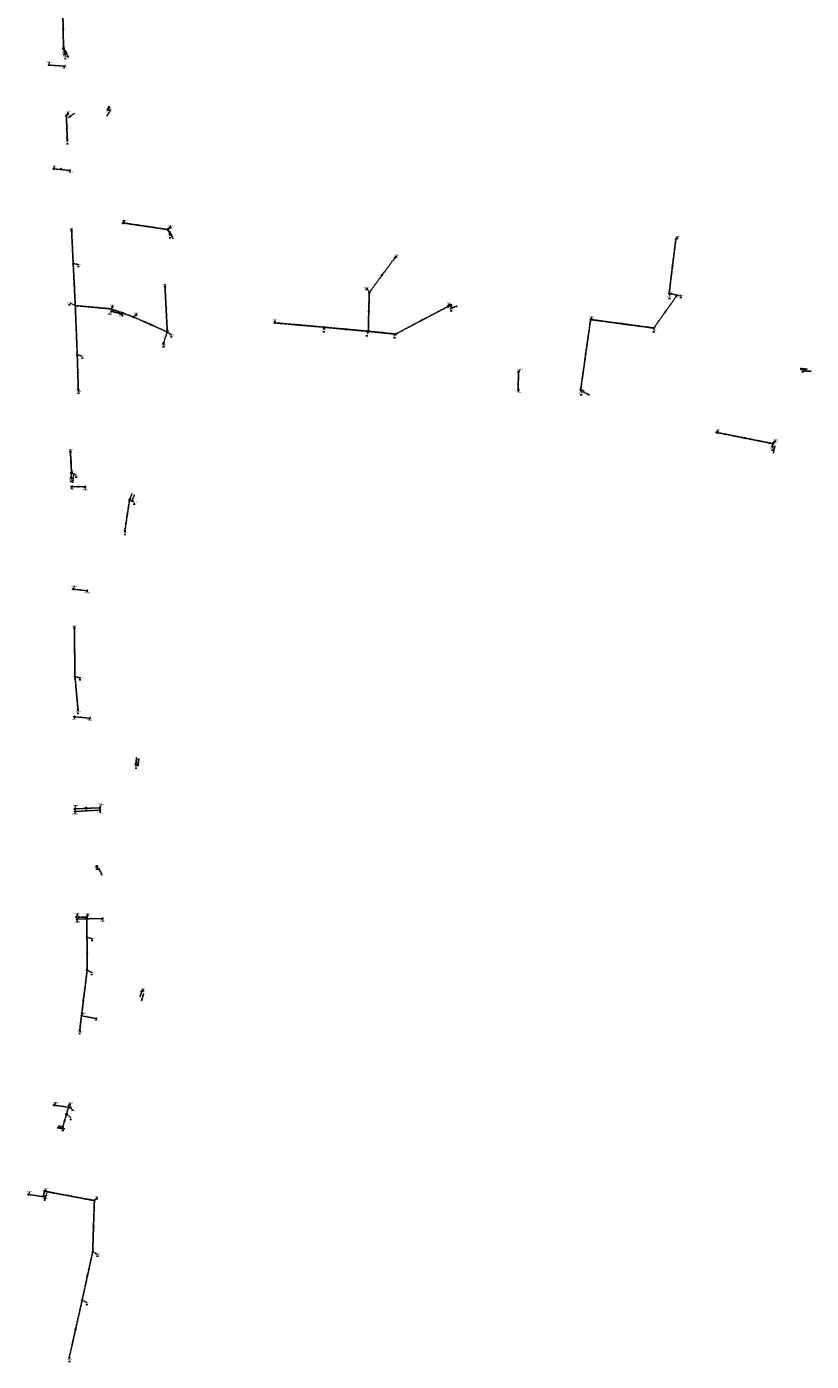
# Model space of a CAD drawing. Extents: x 188323 to 208361, y 565368 to 574910.
# Tile 42 of 256: x 202680 to 203645, y 565807 to 567449. Entities that reach past the tile are written whole.
import ezdxf

# ---------------------------------------------------------------- set-up
doc = ezdxf.new("R2010")
doc.units = 0
for name, pattern in [('BORDER', [1.75, 0.5, -0.25, 0.5, -0.25, 0, -0.25]), ('DASHDOT', [1, 0.5, -0.25, 0, -0.25]), ('DASHED', [0.75, 0.5, -0.25])]:
    doc.linetypes.add(name, pattern=pattern)
doc.layers.get('0').update_dxf_attribs({"linetype": 'CONTINUOUS'})
for name, color, linetype in [('RIO-AFM', 7, 'CONTINUOUS'), ('RIO-BOK', 7, 'CONTINUOUS'), ('RIO-DET', 7, 'CONTINUOUS'), ('RIO-KNP', 7, 'CONTINUOUS'), ('RIO-KNR', 7, 'CONTINUOUS'), ('RIO-LAG', 7, 'CONTINUOUS'), ('RIO-LAG_2B', 7, 'DASHED'), ('RIO-LAG_4', 7, 'BORDER'), ('RIO-LEN', 7, 'CONTINUOUS'), ('RIO-MVD', 1, 'CONTINUOUS'), ('RIO-VRB', 6, 'DASHDOT'), ('RIO-VRH', 7, 'CONTINUOUS')]:
    doc.layers.add(name, color=color, linetype=linetype)
doc.styles.add('RIO-TXT', font='isocp.shx')

# ---------------------------------------------------------------- blocks, each defined once
blk = doc.blocks.new('L_VHR')
blk.add_lwpolyline([(-0.5, 0), (0.5, 0), (-0.5, 0.15), (-0.5, -0.15), (0.5, 0)])
blk = doc.blocks.new('L_VKT')
blk.add_line((0.3, 0.95), (-0.3, -0.05))
blk.add_lwpolyline([(0.3, 0.15), (0.3, 0.75), (-0.3, 0.75), (-0.3, 0.15)], close=True)
blk = doc.blocks.new('K_PUN')
blk.add_lwpolyline([(0.5, 0.5), (-0.5, 0.5), (-0.5, -0.5), (0.5, -0.5)], close=True)
blk.add_solid([(-0.5, -0.5), (0.5, 0.5), (0.5, -0.5)])
at = {"style": 'RIO-TXT', "flags": 1}
blk.add_attdef('KNOOPNAAM', (2, 2), '', height=1, dxfattribs=at)
blk = doc.blocks.new('K_OVL')
for points in [[(0.6, 0.6), (-0.6, 0.6), (-0.6, -0.6), (0.6, -0.6)], [(1, 1.25), (0.474823, 0.983111), (0.413034, 1.369554)]]:
    blk.add_lwpolyline(points, close=True)
blk.add_arc((0.81571, 0.439293), 0.83139, 77.193131, 168.854604)
blk.add_solid([(-0.6, 0.6), (0.6, 0.6), (-0.6, -0.6), (0.6, -0.6)])
at = {"style": 'RIO-TXT', "flags": 1}
blk.add_attdef('KNOOPNAAM', (2, 2), '', height=1, dxfattribs=at)
blk = doc.blocks.new('K_UTB')
blk.add_lwpolyline([(0.5, 0.15), (0.5, -0.3), (-0.5, -0.3), (-0.5, 0.15), (-0.45, 0.15), (-0.45, -0.25), (0, -0.25), (0.45, -0.25), (0.45, 0.15)], close=True)
blk.add_lwpolyline([(0.85, 0.6), (0.55, 0.65), (0.614828, 0.459583), (0.850842, 0.598937)])
blk.add_arc((0.85, -0.25), 0.85, 90, 180)
at = {"style": 'RIO-TXT', "flags": 1}
blk.add_attdef('KNOOPNAAM', (2, 2), '', height=1, dxfattribs=at)
blk = doc.blocks.new('K_IPD')
blk.add_lwpolyline([(-0.496027, 0.307994), (0.503973, 0.307994), (0.003973, -0.558031)], close=True)
blk.add_solid([(-0.496027, 0.307994), (0.503973, 0.307994), (0.003973, -0.558031)])
at = {"style": 'RIO-TXT', "flags": 1}
blk.add_attdef('KNOOPNAAM', (2, 2), '', height=1, dxfattribs=at)
blk = doc.blocks.new('K_RGM')
blk.add_lwpolyline([(-0.6, 0.6), (-0.6, -0.6), (0.6, -0.6), (0.6, 0.6)], close=True)
blk.add_solid([(-0.6, 0.6), (0, 0.6), (-0.6, -0.6), (0, -0.6)])
at = {"style": 'RIO-TXT', "flags": 1}
blk.add_attdef('KNOOPNAAM', (2, 2), '', height=1, dxfattribs=at)
blk = doc.blocks.new('K_FIC')
blk.add_circle((0, 0), 0.0625)
at = {"style": 'RIO-TXT', "flags": 1}
blk.add_attdef('KNOOPNAAM', (2, 2), '', height=1, dxfattribs=at)
blk = doc.blocks.new('1247_06______83024___c283025_')
at = {"layer": 'RIO-LAG_4'}
blk.add_line((0, 0), (9.29, 3.185), dxfattribs=at)
at = {"layer": 'RIO-AFM', "style": 'RIO-TXT'}
blk.add_text('r 160', height=0.9, rotation=18.9227, dxfattribs=at).set_placement((3.4609, 1.7152))
at = {"layer": 'RIO-BOK', "style": 'RIO-TXT'}
blk.add_text('-0.90', height=0.9, rotation=18.9227, dxfattribs=at).set_placement((1.7782, -0.8703))
at = {"layer": 'RIO-LEN', "style": 'RIO-TXT'}
blk.add_text('4m', height=0.9, rotation=18.9227, dxfattribs=at).set_placement((1.9285, 1.1898))
blk = doc.blocks.new('1248_06______83026_____83027_')
at = {"layer": 'RIO-LAG_2B'}
blk.add_line((0, 0), (8.698, -4.56), dxfattribs=at)
at = {"layer": 'RIO-AFM', "style": 'RIO-TXT'}
blk.add_text('r 160', height=0.9, rotation=332.3033, dxfattribs=at).set_placement((3.6244, -1.3354))
at = {"layer": 'RIO-BOK', "style": 'RIO-TXT'}
for p in [(0.5898, -1.8898), (4.416, -3.8955)]:
    blk.add_text('-0.49', height=0.9, rotation=332.3033, dxfattribs=at).set_placement(p)
at = {"layer": 'RIO-LEN', "style": 'RIO-TXT'}
blk.add_text('5m', height=0.9, rotation=332.3033, dxfattribs=at).set_placement((2.1896, -0.5832))
blk = doc.blocks.new('1249_06______83032___c283033_')
at = {"layer": 'RIO-LAG_4'}
blk.add_line((0, 0), (-1.978, -9.62), dxfattribs=at)
at = {"layer": 'RIO-AFM', "style": 'RIO-TXT'}
blk.add_text('r 160', height=0.9, rotation=438.3585, dxfattribs=at).set_placement((-1.6977, -5.7671))
at = {"layer": 'RIO-BOK', "style": 'RIO-TXT'}
for p in [(-0.3252, -8.5302), (0.652, -3.7685)]:
    blk.add_text('0.31', height=0.9, rotation=438.3585, dxfattribs=at).set_placement(p)
at = {"layer": 'RIO-LEN', "style": 'RIO-TXT'}
blk.add_text('3m', height=0.9, rotation=438.3585, dxfattribs=at).set_placement((-2.0234, -7.354))
blk = doc.blocks.new('1250_06______83034_____83035_')
at = {"layer": 'RIO-LAG_2B'}
blk.add_line((0, 0), (9.817, -0.275), dxfattribs=at)
at = {"layer": 'RIO-AFM', "style": 'RIO-TXT'}
blk.add_text('r 160', height=0.9, rotation=358.3636, dxfattribs=at).set_placement((3.8425, 0.3928))
at = {"layer": 'RIO-BOK', "style": 'RIO-TXT'}
for p in [(1.3601, -1.4385), (6.2182, -1.5743)]:
    blk.add_text('0.30', height=0.9, rotation=358.3636, dxfattribs=at).set_placement(p)
at = {"layer": 'RIO-LEN', "style": 'RIO-TXT'}
blk.add_text('7m', height=0.9, rotation=358.3636, dxfattribs=at).set_placement((2.2232, 0.4381))
blk = doc.blocks.new('1252_06______83039___c283040_')
at = {"layer": 'RIO-LAG_4'}
blk.add_line((0, 0), (3.481, -9.184), dxfattribs=at)
at = {"layer": 'RIO-AFM', "style": 'RIO-TXT'}
blk.add_text('r 160', height=0.9, rotation=290.7325, dxfattribs=at).set_placement((1.8254, -3.4046))
at = {"layer": 'RIO-BOK', "style": 'RIO-TXT'}
for p in [(-0.8129, -1.8052), (0.7188, -5.8456)]:
    blk.add_text('-0.01', height=0.9, rotation=290.7325, dxfattribs=at).set_placement(p)
at = {"layer": 'RIO-LEN', "style": 'RIO-TXT'}
blk.add_text('4m', height=0.9, rotation=290.7325, dxfattribs=at).set_placement((1.2511, -1.8898))
blk = doc.blocks.new('1253_06______83043___c183044_')
at = {"layer": 'RIO-LAG_2B'}
blk.add_line((0, 0), (-5.051, -8.424), dxfattribs=at)
at = {"layer": 'RIO-AFM', "style": 'RIO-TXT'}
blk.add_text('r 160', height=0.9, rotation=419.0303, dxfattribs=at).set_placement((-3.5109, -4.8807))
at = {"layer": 'RIO-BOK', "style": 'RIO-TXT'}
for p in [(-3.1306, -7.9428), (-0.6318, -3.7721)]:
    blk.add_text('0.03', height=0.9, rotation=419.0303, dxfattribs=at).set_placement(p)
at = {"layer": 'RIO-LEN', "style": 'RIO-TXT'}
blk.add_text('5m', height=0.9, rotation=419.0303, dxfattribs=at).set_placement((-4.3435, -6.2703))
blk = doc.blocks.new('1254_06______83045_____83046_')
at = {"layer": 'RIO-LAG_2B'}
blk.add_line((0, 0), (8.092, 5.563), dxfattribs=at)
at = {"layer": 'RIO-AFM', "style": 'RIO-TXT'}
blk.add_text('r 160', height=0.9, rotation=34.505, dxfattribs=at).set_placement((2.8725, 2.5816))
at = {"layer": 'RIO-BOK', "style": 'RIO-TXT'}
for p in [(1.9466, -0.3606), (5.9506, 2.3921)]:
    blk.add_text('0.03', height=0.9, rotation=34.505, dxfattribs=at).set_placement(p)
at = {"layer": 'RIO-LEN', "style": 'RIO-TXT'}
blk.add_text('4m', height=0.9, rotation=34.505, dxfattribs=at).set_placement((1.5375, 1.6638))
blk = doc.blocks.new('1255_06______83049___c283050_')
at = {"layer": 'RIO-LAG_4'}
blk.add_line((0, 0), (3.77, -9.069), dxfattribs=at)
at = {"layer": 'RIO-AFM', "style": 'RIO-TXT'}
blk.add_text('r 160', height=0.9, rotation=292.5499, dxfattribs=at).set_placement((1.9325, -3.345))
at = {"layer": 'RIO-BOK', "style": 'RIO-TXT'}
for p in [(-0.7552, -1.83), (0.9039, -5.8198)]:
    blk.add_text('-0.67', height=0.9, rotation=292.5499, dxfattribs=at).set_placement(p)
at = {"layer": 'RIO-LEN', "style": 'RIO-TXT'}
blk.add_text('6m', height=0.9, rotation=292.5499, dxfattribs=at).set_placement((1.3105, -1.8492))
blk = doc.blocks.new('1256_06______83052___c283053_')
at = {"layer": 'RIO-LAG_4'}
blk.add_line((0, 0), (-1.135, -9.756), dxfattribs=at)
at = {"layer": 'RIO-AFM', "style": 'RIO-TXT'}
blk.add_text('r 160', height=0.9, rotation=443.3372, dxfattribs=at).set_placement((-1.1902, -5.8933))
at = {"layer": 'RIO-BOK', "style": 'RIO-TXT'}
blk.add_text('0.31', height=0.9, rotation=443.3372, dxfattribs=at).set_placement((0.417, -8.5269))
at = {"layer": 'RIO-LEN', "style": 'RIO-TXT'}
blk.add_text('6m', height=0.9, rotation=443.3372, dxfattribs=at).set_placement((-1.3769, -7.5025))
blk = doc.blocks.new('1257_06______83054_____83055_')
at = {"layer": 'RIO-LAG_2B'}
blk.add_line((0, 0), (3.625, 9.127), dxfattribs=at)
at = {"layer": 'RIO-AFM', "style": 'RIO-TXT'}
blk.add_text('r 160', height=0.9, rotation=68.3271, dxfattribs=at).set_placement((0.9494, 3.7441))
at = {"layer": 'RIO-BOK', "style": 'RIO-TXT'}
for p in [(1.8179, 0.784), (3.4128, 4.7988)]:
    blk.add_text('-0.56', height=0.9, rotation=68.3271, dxfattribs=at).set_placement(p)
at = {"layer": 'RIO-LEN', "style": 'RIO-TXT'}
blk.add_text('8m', height=0.9, rotation=68.3271, dxfattribs=at).set_placement((0.3513, 2.2385))
blk = doc.blocks.new('1258_06______83060_____83061_')
at = {"layer": 'RIO-LAG_2B'}
blk.add_line((0, 0), (1.084, 9.76), dxfattribs=at)
at = {"layer": 'RIO-AFM', "style": 'RIO-TXT'}
blk.add_text('r 160', height=0.9, rotation=83.6514, dxfattribs=at).set_placement((-0.074, 3.8619))
at = {"layer": 'RIO-BOK', "style": 'RIO-TXT'}
for p in [(1.546, 1.2366), (2.0231, 5.5302)]:
    blk.add_text('-0.61', height=0.9, rotation=83.6514, dxfattribs=at).set_placement(p)
at = {"layer": 'RIO-LEN', "style": 'RIO-TXT'}
blk.add_text('8m', height=0.9, rotation=83.6514, dxfattribs=at).set_placement((-0.2529, 2.2518))
blk = doc.blocks.new('1259_06______83067___c183068_')
at = {"layer": 'RIO-LAG_2B'}
blk.add_line((0, 0), (4.121, -8.915), dxfattribs=at)
at = {"layer": 'RIO-AFM', "style": 'RIO-TXT'}
blk.add_text('r 160', height=0.9, rotation=294.7817, dxfattribs=at).set_placement((2.0613, -3.2672))
at = {"layer": 'RIO-BOK', "style": 'RIO-TXT'}
for p in [(-0.6834, -1.8581), (1.1299, -5.7802)]:
    blk.add_text('-0.14', height=0.9, rotation=294.7817, dxfattribs=at).set_placement(p)
at = {"layer": 'RIO-LEN', "style": 'RIO-TXT'}
blk.add_text('4m', height=0.9, rotation=294.7817, dxfattribs=at).set_placement((1.3815, -1.7967))
blk = doc.blocks.new('1260_06______83069___c183070_')
at = {"layer": 'RIO-LAG_2B'}
blk.add_line((0, 0), (-2.833, -9.404), dxfattribs=at)
at = {"layer": 'RIO-AFM', "style": 'RIO-TXT'}
blk.add_text('r 160', height=0.9, rotation=433.21, dxfattribs=at).set_placement((-2.2081, -5.5918))
at = {"layer": 'RIO-BOK', "style": 'RIO-TXT'}
for p in [(-1.089, -8.467), (0.156, -4.3292)]:
    blk.add_text('-0.12', height=0.9, rotation=433.21, dxfattribs=at).set_placement(p)
at = {"layer": 'RIO-LEN', "style": 'RIO-TXT'}
blk.add_text('7m', height=0.9, rotation=433.21, dxfattribs=at).set_placement((-2.6748, -7.1431))
blk = doc.blocks.new('1261_06______83071_____83072_')
at = {"layer": 'RIO-LAG_2B'}
blk.add_line((0, 0), (-9.727, 1.358), dxfattribs=at)
at = {"layer": 'RIO-AFM', "style": 'RIO-TXT'}
blk.add_text('r 160', height=0.9, rotation=352.0312, dxfattribs=at).set_placement((-5.8641, 1.3245))
at = {"layer": 'RIO-BOK', "style": 'RIO-TXT'}
for p in [(-8.5338, -0.2218), (-4.2542, -0.8182)]:
    blk.add_text('-0.52', height=0.9, rotation=352.0312, dxfattribs=at).set_placement(p)
at = {"layer": 'RIO-LEN', "style": 'RIO-TXT'}
blk.add_text('5m', height=0.9, rotation=352.0312, dxfattribs=at).set_placement((-7.4686, 1.5481))
blk = doc.blocks.new('1262_06______83075_____83076_')
at = {"layer": 'RIO-LAG_2B'}
blk.add_line((0, 0), (-2.717, -9.438), dxfattribs=at)
at = {"layer": 'RIO-AFM', "style": 'RIO-TXT'}
blk.add_text('r 160', height=0.9, rotation=433.919, dxfattribs=at).set_placement((-2.1393, -5.6184))
at = {"layer": 'RIO-BOK', "style": 'RIO-TXT'}
for p in [(-0.9848, -8.4795), (0.209, -4.3266)]:
    blk.add_text('-1.31', height=0.9, rotation=433.919, dxfattribs=at).set_placement(p)
at = {"layer": 'RIO-LEN', "style": 'RIO-TXT'}
blk.add_text('6m', height=0.9, rotation=433.919, dxfattribs=at).set_placement((-2.5868, -7.1753))

msp = doc.modelspace()

# ---------------------------------------------------------------- linework, layer by layer
at = {"layer": 'RIO-LAG'}
for p, q in [((202706.912, 567402.176), (202726.048, 567400.64)), ((202732.368, 567272.512), (202712.88, 567274.496)), ((202784.096, 567099.264), (202796.816, 567095.616)), ((203284.416, 567002.368), (203284.624, 567024.576)), ((202734.736, 566883.584), (202751.232, 566883.072)), ((202753.824, 566755.392), (202736.768, 566757.44)), ((202738.096, 566600.192), (202757.2, 566598.72)), ((202769.456, 566488.32), (202738.72, 566486.848)), ((202738.864, 566483.84), (202769.584, 566485.312)), ((202772.656, 566351.936), (202741.408, 566351.104)), ((202746.976, 566232.32), (202764.992, 566228.864)), ((202733.216, 566119.36), (202713.408, 566122.432)), ((202681.792, 566012.544), (202701.6, 566009.664))]:
    msp.add_line(p, q, dxfattribs=at)
at = {"layer": 'RIO-LAG_2B'}
for p, q in [((202724, 567471.808), (202724.896, 567422.592)), ((202728.4, 567339.904), (202731.6, 567342.08)), ((202728.4, 567339.904), (202729.6, 567309.888)), ((202780.8, 567350.08), (202778.4, 567346.112)), ((202798.208, 567207.872), (202853.504, 567199.68)), ((202736.8, 567158.208), (202734.896, 567198.208)), ((203478.336, 567188.096), (203470.112, 567121.472)), ((202739.392, 567106.176), (202736.8, 567158.208)), ((203132.512, 567164.864), (203101.104, 567122.24)), ((202852.608, 567073.792), (202849.792, 567129.408)), ((203101.104, 567122.24), (203099.904, 567074.496)), ((203451.2, 567078.528), (203479.808, 567118.784)), ((203470.112, 567121.472), (203479.808, 567118.784)), ((202783.904, 567102.08), (202739.392, 567106.176)), ((202739.392, 567106.176), (202741.792, 567045.632)), ((202811.552, 567091.968), (202783.904, 567102.08)), ((202811.552, 567091.968), (202852.608, 567073.792)), ((203133.408, 567071.104), (203198, 567105.088)), ((203044.992, 567079.616), (202984.8, 567084.928)), ((203099.904, 567074.496), (203044.992, 567079.616)), ((203099.904, 567074.496), (203133.408, 567071.104)), ((203361.296, 567002.88), (203373.408, 567089.024)), ((203373.408, 567089.024), (203451.2, 567078.528)), ((202741.792, 567045.632), (202743.136, 567002.944)), ((203632.704, 567028.288), (203639.696, 567028.096)), ((203361.296, 567002.88), (203365.296, 567000.832)), ((203528.608, 566950.08), (203597.696, 566936.32)), ((202733.408, 566926.4), (202734.8, 566900.416)), ((202806.208, 566867.2), (202800.4, 566829.312)), ((202806.208, 566867.2), (202809.104, 566874.496)), ((202739.008, 566649.728), (202738.224, 566709.056)), ((202739.008, 566649.728), (202742.704, 566608.896)), ((202813.904, 566541.824), (202814.8, 566549.888)), ((202765.904, 566416.384), (202767.696, 566412.48)), ((202753.792, 566328.896), (202753.408, 566353.408)), ((202754, 566288.384), (202753.792, 566328.896)), ((202754, 566288.384), (202744.896, 566215.104)), ((202821.104, 566262.4), (202819.2, 566256.128)), ((202724, 566095.872), (202728.608, 566111.104)), ((202724, 566095.872), (202719.008, 566096.576)), ((202701.696, 566016.512), (202700, 566010.624)), ((202701.696, 566016.512), (202762.912, 566004.992)), ((202762.912, 566004.992), (202760.768, 565941.824)), ((202760.768, 565941.824), (202747.84, 565882.432)), ((202747.84, 565882.432), (202731.904, 565811.776))]:
    msp.add_line(p, q, dxfattribs=at)
at = {"layer": 'RIO-LAG_4'}
for p, q in [((202724.896, 567422.592), (202726.304, 567418.88)), ((202853.504, 567199.68), (202855.696, 567194.368)), ((203198, 567105.088), (203201.504, 567106.304)), ((202852.608, 567073.792), (202847.904, 567059.904)), ((203597.696, 566936.32), (203596.992, 566932.928)), ((202734.8, 566900.416), (202734.096, 566894.4)), ((202753.408, 566353.408), (202740.496, 566353.92)), ((202728.608, 566111.104), (202731.6, 566122.112))]:
    msp.add_line(p, q, dxfattribs=at)
at = {"layer": 'RIO-VRB'}
for p, q in [((202724.9, 567422.6), (202725.9541, 567417.3171)), ((202706.91, 567402.16), (202707.4435, 567405.8884)), ((202726.3, 567418.9), (202727.5276, 567412.6323)), ((202726.05, 567400.67), (202725.5174, 567398.3415)), ((202728.4, 567339.9), (202730.937, 567344.9953)), ((202780.8, 567350.1), (202781.16, 567348.7565)), ((202729.6, 567309.9), (202730.1335, 567307.5716)), ((202712.88, 567274.49), (202713.9314, 567278.0797)), ((202732.37, 567272.54), (202732.9035, 567270.2116)), ((202798.2, 567207.9), (202799.7372, 567211.2632)), ((202734.9, 567198.2), (202734.8997, 567200.975)), ((202853.5, 567199.7), (202856.7618, 567204.288)), ((202855.7, 567194.4), (202856.2335, 567192.0716)), ((203478.33, 567188.1), (203480.3064, 567191.1558)), ((202736.8, 567158.2), (202743.4482, 567156.48)), ((203132.51, 567164.89), (203134.4864, 567167.9458)), ((202849.8, 567129.4), (202849.7997, 567132.175)), ((203101.11, 567122.22), (203098.0714, 567128.1805)), ((202739.4, 567106.2), (202732.751, 567109.3179)), ((203198, 567105.1), (203200.0371, 567109.3293)), ((203470.11, 567121.48), (203470.9906, 567117.182)), ((203479.8, 567118.8), (203484.7979, 567118.6186)), ((202784.1, 567099.25), (202781.5644, 567095.5538)), ((202783.9, 567102.1), (202785.2933, 567106.6294)), ((202796.82, 567095.64), (202797.3535, 567093.3116)), ((202811.56, 567092), (202814.8218, 567096.588)), ((203201.5, 567106.3), (203202.3806, 567102.002)), ((203373.4, 567089), (203374.9372, 567092.3632)), ((202984.8, 567084.9), (202985.3335, 567088.6284)), ((203045, 567079.6), (203045.7071, 567076.2868)), ((203099.9, 567074.5), (203098.508, 567071.3701)), ((203451.2, 567078.5), (203451.7335, 567076.1716)), ((202847.9, 567059.9), (202848.4335, 567057.5716)), ((202852.6, 567073.8), (202858.0194, 567069.9519)), ((203133.4, 567071.1), (203132.3496, 567068.91)), ((202741.8, 567045.6), (202748.4482, 567043.88)), ((203284.63, 567024.59), (203286.6064, 567027.6458)), ((203632.7, 567028.3), (203635.0554, 567027.0233)), ((202743.13, 567002.94), (202743.6635, 567000.6116)), ((203284.41, 567002.37), (203284.9435, 567000.0416)), ((203361.3, 567002.9), (203362.1806, 566998.602)), ((203528.6, 566950.1), (203530.5764, 566953.1558)), ((202733.4, 566926.4), (202733.3997, 566929.175)), ((203597, 566932.9), (203597.5335, 566930.5716)), ((203597.7, 566936.3), (203600.9618, 566940.888)), ((202734.1, 566894.4), (202734.6335, 566892.0716)), ((202734.8, 566900.4), (202740.9269, 566897.5622)), ((202734.73, 566883.6), (202735.4371, 566880.2868)), ((202751.23, 566883.06), (202751.9371, 566879.7468)), ((202806.2, 566867.2), (202812.3269, 566864.3622)), ((202800.4, 566829.3), (202800.9335, 566826.9716)), ((202736.77, 566757.41), (202738.3072, 566760.7732)), ((202753.82, 566755.39), (202754.3535, 566753.0616)), ((202738.23, 566709.06), (202738.2297, 566711.835)), ((202739, 566649.7), (202745.6482, 566647.98)), ((202738.1, 566600.2), (202738.8071, 566596.8868)), ((202742.7, 566608.9), (202743.2335, 566606.5716)), ((202757.2, 566598.73), (202756.6674, 566596.4015)), ((202813.9, 566541.8), (202814.4335, 566539.4716)), ((202738.72, 566486.86), (202740.1133, 566491.3894)), ((202738.86, 566483.86), (202739.5671, 566480.5468)), ((202769.45, 566488.34), (202771.4871, 566492.5693)), ((202769.59, 566485.34), (202770.2971, 566482.0268)), ((202765.9, 566416.4), (202766.26, 566415.0565)), ((202740.5, 566353.9), (202742.5371, 566358.1293)), ((202753.4, 566353.4), (202754.7933, 566357.9294)), ((202772.66, 566351.95), (202773.3671, 566348.6368)), ((202741.41, 566351.08), (202742.1171, 566347.7668)), ((202753.8, 566328.9), (202760.4482, 566327.18)), ((202754, 566288.4), (202760.1269, 566285.5622)), ((202821.1, 566262.4), (202823.0764, 566265.4558)), ((202746.97, 566232.29), (202748.9464, 566235.3458)), ((202764.99, 566228.89), (202765.5235, 566226.5616)), ((202744.9, 566215.1), (202745.4335, 566212.7716)), ((202713.4, 566122.44), (202715.3764, 566125.4958)), ((202731.6, 566122.1), (202733.5764, 566125.1558)), ((202728.6, 566111.1), (202734.0194, 566107.2519)), ((202733.22, 566119.35), (202737.1245, 566115.3959)), ((202724, 566095.9), (202724.5335, 566093.5716)), ((202681.8, 566012.55), (202683.3372, 566015.9132)), ((202701.6, 566009.68), (202702.1335, 566007.3516)), ((202701.7, 566016.5), (202703.6764, 566019.5558)), ((202762.92, 566005), (202766.1818, 566009.588)), ((202760.77, 565941.81), (202766.8969, 565938.9722)), ((202747.84, 565882.44), (202753.9669, 565879.6022)), ((202731.91, 565811.75), (202732.4435, 565809.4216))]:
    msp.add_line(p, q, dxfattribs=at)

# ---------------------------------------------------------------- block references
at = {"layer": 'RIO-AFM', "xscale": 0.9, "yscale": 0.9, "zscale": 0.9}
for p, rotation in [((202721.869, 567274.0989), 354.2871), ((202752.7115, 566488.0433), 362.757), ((202752.8523, 566485.0345), 2.757)]:
    msp.add_blockref('L_VKT', p, dxfattribs=dict(at, rotation=rotation))
at = {"layer": 'RIO-DET'}
for name, p in [('1252_06______83039___c283040_', (202727.392, 567420.096)), ('1254_06______83045_____83046_', (202730.896, 567337.408)), ('1253_06______83043___c183044_', (202783.296, 567347.584)), ('1255_06______83049___c283050_', (202856, 567197.184)), ('1247_06______83024___c283025_', (203200.496, 567102.592)), ('1250_06______83034_____83035_', (203635.2, 567025.792)), ('1248_06______83026_____83027_', (203363.808, 567000.384)), ('1249_06______83032___c283033_', (203600.192, 566933.824)), ('1256_06______83052___c283053_', (202737.296, 566897.92)), ('1257_06______83054_____83055_', (202808.704, 566864.704)), ('1258_06______83060_____83061_', (202816.4, 566539.328)), ('1259_06______83067___c183068_', (202768.4, 566413.888)), ('1260_06______83069___c183070_', (202823.6, 566259.904)), ('1261_06______83071_____83072_', (202726.496, 566093.376)), ('1262_06______83075_____83076_', (202704.192, 566014.016))]:
    msp.add_blockref(name, p, dxfattribs=at)
at = {"layer": 'RIO-KNP', "xscale": 1.25, "yscale": 1.25, "zscale": 1.25}
for name, p in [('K_OVL', (202724.896, 567422.592)), ('K_UTB', (202726.304, 567418.88)), ('K_UTB', (202706.912, 567402.176)), ('K_UTB', (202726.048, 567400.64)), ('K_PUN', (202728.4, 567339.904)), ('K_FIC', (202731.6, 567342.08)), ('K_FIC', (202778.4, 567346.112)), ('K_PUN', (202780.8, 567350.08)), ('K_IPD', (202729.6, 567309.888)), ('K_UTB', (202712.88, 567274.496)), ('K_UTB', (202732.368, 567272.512)), ('K_PUN', (202798.208, 567207.872)), ('K_IPD', (202734.896, 567198.208)), ('K_OVL', (202853.504, 567199.68)), ('K_UTB', (202855.696, 567194.368)), ('K_IPD', (203478.336, 567188.096)), ('K_IPD', (202736.8, 567158.208)), ('K_IPD', (203132.512, 567164.864)), ('K_IPD', (202849.792, 567129.408)), ('K_IPD', (203101.104, 567122.24)), ('K_UTB', (203201.504, 567106.304)), ('K_IPD', (203470.112, 567121.472)), ('K_IPD', (203479.808, 567118.784)), ('K_IPD', (202739.392, 567106.176)), ('K_IPD', (202783.904, 567102.08)), ('K_UTB', (202784.096, 567099.264)), ('K_UTB', (202796.816, 567095.616)), ('K_PUN', (202811.552, 567091.968)), ('K_OVL', (203198, 567105.088)), ('K_OVL', (202852.608, 567073.792)), ('K_IPD', (202984.8, 567084.928)), ('K_IPD', (203044.992, 567079.616)), ('K_RGM', (203099.904, 567074.496)), ('K_IPD', (203373.408, 567089.024)), ('K_IPD', (203451.2, 567078.528)), ('K_UTB', (202847.904, 567059.904)), ('K_IPD', (203133.408, 567071.104)), ('K_IPD', (202741.792, 567045.632)), ('K_UTB', (203284.624, 567024.576)), ('K_PUN', (203632.704, 567028.288)), ('K_FIC', (203639.696, 567028.096)), ('K_IPD', (202743.136, 567002.944)), ('K_UTB', (203284.416, 567002.368)), ('K_PUN', (203361.296, 567002.88)), ('K_FIC', (203365.296, 567000.832)), ('K_PUN', (203528.608, 566950.08)), ('K_PUN', (202733.408, 566926.4)), ('K_UTB', (203596.992, 566932.928)), ('K_OVL', (203597.696, 566936.32)), ('K_UTB', (202734.096, 566894.4)), ('K_OVL', (202734.8, 566900.416)), ('K_UTB', (202734.736, 566883.584)), ('K_UTB', (202751.232, 566883.072)), ('K_PUN', (202806.208, 566867.2)), ('K_FIC', (202809.104, 566874.496)), ('K_IPD', (202800.4, 566829.312)), ('K_UTB', (202736.768, 566757.44)), ('K_UTB', (202753.824, 566755.392)), ('K_IPD', (202738.224, 566709.056)), ('K_PUN', (202739.008, 566649.728)), ('K_UTB', (202738.096, 566600.192)), ('K_IPD', (202742.704, 566608.896)), ('K_UTB', (202757.2, 566598.72)), ('K_FIC', (202814.8, 566549.888)), ('K_PUN', (202813.904, 566541.824)), ('K_UTB', (202738.72, 566486.848)), ('K_UTB', (202738.864, 566483.84)), ('K_UTB', (202769.456, 566488.32)), ('K_UTB', (202769.584, 566485.312)), ('K_PUN', (202765.904, 566416.384)), ('K_FIC', (202767.696, 566412.48)), ('K_UTB', (202740.496, 566353.92)), ('K_UTB', (202741.408, 566351.104)), ('K_OVL', (202753.408, 566353.408)), ('K_UTB', (202772.656, 566351.936)), ('K_IPD', (202753.792, 566328.896)), ('K_PUN', (202754, 566288.384)), ('K_FIC', (202819.2, 566256.128)), ('K_RGM', (202821.104, 566262.4)), ('K_UTB', (202746.976, 566232.32)), ('K_UTB', (202764.992, 566228.864)), ('K_IPD', (202744.896, 566215.104)), ('K_UTB', (202713.408, 566122.432)), ('K_UTB', (202731.6, 566122.112)), ('K_OVL', (202728.608, 566111.104)), ('K_UTB', (202733.216, 566119.36)), ('K_FIC', (202719.008, 566096.576)), ('K_PUN', (202724, 566095.872)), ('K_UTB', (202681.792, 566012.544)), ('K_FIC', (202700, 566010.624)), ('K_UTB', (202701.6, 566009.664)), ('K_PUN', (202701.696, 566016.512)), ('K_IPD', (202762.912, 566004.992)), ('K_IPD', (202760.768, 565941.824)), ('K_IPD', (202747.84, 565882.432)), ('K_IPD', (202731.904, 565811.776))]:
    msp.add_blockref(name, p, dxfattribs=at)
at = {"layer": 'RIO-VRH', "xscale": 2, "yscale": 2, "zscale": 2}
for p, rotation in [((202724.45, 567447.2), 451.0569), ((202729, 567324.9), 452.2995), ((203116.81, 567143.555), 233.646), ((203474.22, 567154.79), 262.9577), ((202738.1, 567132.2), 272.8712), ((202797.73, 567097.05), 339.9424), ((203100.505, 567098.36), 268.5386), ((203465.5, 567098.65), 234.632), ((202740.6, 567075.9), 452.2768), ((202832.08, 567082.9), 516.0865), ((203072.45, 567077.05), 354.6932), ((203165.7, 567088.1), 207.7557), ((203412.3, 567083.75), 532.3145), ((203116.65, 567072.8), 534.2053), ((203367.35, 567045.95), 261.9921), ((202742.465, 567024.27), 451.7946), ((203563.15, 566943.2), 528.7072), ((202734.1, 566913.4), 453.0909), ((202742.98, 566883.33), 538.1257), ((202738.615, 566679.38), 270.7522), ((202753.9, 566308.65), 270.292), ((202749.45, 566251.75), 442.9147), ((202726.3, 566103.5), 253.1552), ((202761.845, 565973.405), 448.0424), ((202754.305, 565912.125), 437.7057), ((202739.875, 565847.095), 437.2927)]:
    msp.add_blockref('L_VHR', p, dxfattribs=dict(at, rotation=rotation))

# ---------------------------------------------------------------- texts
at = {"layer": 'RIO-AFM', "style": 'RIO-TXT'}
for s, rotation, p in [('r 160', 271.0569, (202724.9502, 567448.0196)), ('r 300', 355.5491, (202715.711, 567401.982)), ('r 160', 272.2995, (202729.4762, 567325.7304)), ('700/600', 354.2871, (202722.675, 567274.0187)), ('r 160', 351.5664, (202825.1241, 567204.4305)), ('r 160', 272.7283, (202736.3232, 567179.0337)), ('r 160', 442.9577, (203473.6039, 567154.0495)), ('r 160', 413.646, (203115.9139, 567143.2083)), ('r 160', 272.8712, (202738.5749, 567133.0355)), ('r 160', 344.5415, (203474.3077, 567120.8406)), ('r 160', 354.7365, (202760.8901, 567104.7358)), ('r 250', 344.1574, (202789.8179, 567098.1508)), ('r 160', 339.9424, (202797.1433, 567097.8059)), ('r 160', 272.8918, (202851.6757, 567102.4355)), ('r 160', 448.5386, (203099.97, 567097.5629)), ('r 160', 54.632, (203464.6235, 567098.2788)), ('r 160', 272.2768, (202741.0862, 567076.7304)), ('r 160', 336.0866, (202831.5473, 567083.6982)), ('r 160', 354.9692, (203014.1379, 567082.8377)), ('r 160', 354.6932, (203071.6909, 567077.6397)), ('r 160', 354.2053, (203115.8954, 567073.3894)), ('r 160', 27.7557, (203164.7504, 567088.1652)), ('r 160', 352.3145, (203411.567, 567084.378)), ('r 160', 431.3109, (202849.5129, 567066.2439)), ('r 160', 81.9921, (203366.7421, 567045.2175)), ('r 160', 271.7946, (202742.9525, 567025.0962)), ('r 400', 89.4237, (203284.012, 567012.675)), ('r 160', 348.7072, (203562.4574, 566943.8704)), ('r 160', 273.0909, (202734.5634, 566914.2367)), ('r 600', 358.1257, (202742.1863, 566883.861)), ('r 160', 441.2911, (202802.6717, 566847.5264)), ('r 500', 353.244, (202744.5497, 566756.9968)), ('r 160', 270.7522, (202739.1227, 566680.1974)), ('r 160', 275.1903, (202741.2872, 566630.1534)), ('r 250', 355.5995, (202746.8807, 566600.0313)), ('2500/2000', 362.757, (202753.5206, 566488.0828)), ('2500/2000', 2.757, (202753.6613, 566485.0734)), ('r 160', 357.7806, (202746.1595, 566354.1846)), ('r 500', 361.5945, (202756.2108, 566352.0016)), ('r 160', 270.9443, (202754.094, 566341.9685)), ('r 160', 270.292, (202754.4083, 566309.463)), ('r 160', 442.9147, (202748.8312, 566251.01)), ('r 300', 349.3162, (202755.277, 566231.2368)), ('r 300', 351.1396, (202722.5871, 566121.5197)), ('r 160', 73.1551, (202725.5867, 566102.8692)), ('r 160', 74.7373, (202729.4044, 566115.9498)), ('r 500', 351.7533, (202690.9702, 566011.7319)), ('r 160', 349.3622, (202731.6092, 566011.41)), ('r 160', 448.0424, (202761.2982, 565972.6126)), ('r 160', 437.7057, (202753.6256, 565911.4434)), ('r 160', 437.2927, (202739.1871, 565846.4191))]:
    msp.add_text(s, height=0.9, rotation=rotation, dxfattribs=at).set_placement(p)
at = {"layer": 'RIO-BOK', "style": 'RIO-TXT'}
for s, rotation, p in [('0.08', 271.0569, (202723.4641, 567426.1339)), ('0.11', 272.2995, (202727.058, 567338.4445)), ('0.13', 272.2995, (202728.0756, 567313.4022)), ('-1.46', 354.2871, (202714.1344, 567272.9584)), ('-1.46', 354.2871, (202728.1523, 567271.5649)), ('-0.67', 351.5664, (202799.3803, 567206.3106)), ('0.57', 442.9577, (203479.2436, 567184.4007)), ('-0.16', 272.7283, (202735.2298, 567162.2295)), ('-0.16', 272.8712, (202735.4726, 567156.7312)), ('-0.57', 413.646, (203131.1828, 567160.7767)), ('-0.64', 413.646, (203103.0671, 567122.5189)), ('0.49', 442.9577, (203471.6701, 567122.6988)), ('-0.28', 272.8712, (202737.8273, 567110.2268)), ('-0.64', 448.5386, (203102.378, 567118.0868)), ('0.50', 344.5415, (203471.087, 567119.7581)), ('0.32', 54.632, (203478.8812, 567115.0863)), ('-0.28', 272.2768, (202738.0574, 567104.7451)), ('-0.28', 354.7365, (202740.6664, 567104.6783)), ('-0.47', 339.9424, (202784.7358, 567100.3053)), ('0.04', 344.1574, (202785.0655, 567097.5216)), ('0.04', 344.1574, (202793.015, 567095.271)), ('-0.50', 339.9424, (202807.2344, 567092.1062)), ('-0.64', 336.0866, (202812.2732, 567090.1532)), ('-0.90', 27.7557, (203195.0236, 567101.9514)), ('-0.52', 336.0866, (202848.295, 567074.2059)), ('-0.52', 272.8918, (202851.0282, 567077.8258)), ('-0.49', 354.9692, (203040.7959, 567078.6006)), ('-0.49', 354.6932, (203046.2652, 567078.0773)), ('-0.65', 354.6932, (203095.6913, 567073.5174)), ('-0.70', 448.5386, (203101.3342, 567075.8648)), ('-0.08', 81.9921, (203374.2158, 567084.7448)), ('-0.08', 352.3145, (203374.601, 567087.4261)), ('0.13', 352.3145, (203447.4914, 567077.6357)), ('0.13', 54.632, (203453.1518, 567078.8313)), ('0.34', 431.3109, (202849.674, 567060.7787)), ('-1.33', 354.2053, (203101.1522, 567072.9666)), ('-1.15', 354.2053, (203129.182, 567070.1397)), ('-1.15', 27.7557, (203135.2907, 567070.5131)), ('-0.14', 272.2768, (202740.2747, 567049.6427)), ('-0.14', 271.7946, (202740.4452, 567044.1564)), ('0.00', 271.7946, (202741.6445, 567006.4555)), ('-0.36', 81.9921, (203362.8812, 567004.0913)), ('-0.16', 348.7072, (203529.6995, 566948.4537)), ('0.31', 348.7072, (203593.9432, 566935.6659)), ('-0.36', 273.0909, (202732.0782, 566924.9261)), ('-0.26', 273.0909, (202733.1955, 566904.4195)), ('-0.29', 358.1257, (202736.0842, 566882.1558)), ('-0.10', 358.1257, (202747.0865, 566881.8027)), ('-0.23', 441.2911, (202801.9949, 566830.4729)), ('0.44', 270.7522, (202736.8492, 566707.6413)), ('-0.85', 270.7522, (202737.582, 566653.7823)), ('-0.78', 275.1903, (202737.7331, 566648.1787)), ('-1.69', 362.757, (202740.1863, 566485.5299)), ('-1.69', 2.757, (202740.3255, 566482.529)), ('-1.69', 362.757, (202765.4213, 566486.7613)), ('-1.69', 2.757, (202765.5613, 566483.7443)), ('-0.01', 357.7806, (202741.8454, 566352.4477)), ('-0.01', 357.7806, (202749.249, 566352.1654)), ('-0.10', 270.9443, (202752.3462, 566332.9764)), ('-0.10', 270.292, (202752.4078, 566327.4924)), ('-0.20', 270.292, (202752.6028, 566292.493)), ('-0.11', 442.9147, (202754.8403, 566284.1641)), ('-0.29', 349.3162, (202748.087, 566230.6555)), ('-0.29', 349.3162, (202760.7029, 566228.2834)), ('0.18', 442.9147, (202746.461, 566216.3176)), ('-0.38', 351.1396, (202714.5684, 566120.8418)), ('0.16', 73.1551, (202728.9085, 566107.2861)), ('-0.38', 351.1396, (202728.9551, 566118.6082)), ('0.54', 74.7373, (202732.0137, 566118.2961)), ('-0.36', 73.1551, (202725.7454, 566096.8342)), ('-0.13', 351.7533, (202682.9855, 566010.9644)), ('-0.13', 351.7533, (202697.3428, 566008.8926)), ('-1.24', 349.3622, (202702.8183, 566014.8663)), ('-1.18', 448.0424, (202764.1423, 566000.8561)), ('-1.02', 448.0424, (202762.2159, 565943.1623)), ('-1.02', 437.7057, (202761.2304, 565937.5136)), ('-0.87', 437.2927, (202748.2621, 565878.142)), ('-0.87', 437.7057, (202749.5051, 565883.5109)), ('-0.59', 437.2927, (202733.5828, 565812.8088))]:
    msp.add_text(s, height=0.9, rotation=rotation, dxfattribs=at).set_placement(p)
at = {"layer": 'RIO-KNR', "style": 'RIO-TXT'}
for s, p in [('900348', (202703.6185, 567405.1384)), ('83039', (202722.7666, 567416.5671)), ('83040', (202724.3401, 567411.8823)), ('900349', (202721.6924, 567397.5915)), ('83045', (202727.7495, 567344.2453)), ('83043', (202777.9725, 567348.0065)), ('83047', (202726.946, 567306.8216)), ('900347', (202710.1064, 567277.3297)), ('900346', (202729.0785, 567269.4616)), ('83048', (202796.5497, 567210.5132)), ('83010', (202731.7122, 567200.225)), ('83050', (202853.046, 567191.3216)), ('83049', (202853.5743, 567203.538)), ('83016', (203477.1189, 567190.4058)), ('83009', (202740.2607, 567155.73)), ('83018', (203131.2989, 567167.1958)), ('83004', (202846.6122, 567131.425)), ('83019', (203094.8839, 567127.4305)), ('83006', (202729.5635, 567108.5679)), ('83005', (202782.1058, 567105.8794)), ('83024', (203196.8496, 567108.5793)), ('83017', (203467.8031, 567116.432)), ('83030', (203481.6104, 567117.8686)), ('901406', (202777.7394, 567094.8038)), ('901407', (202793.5285, 567092.5616)), ('83001', (202811.6343, 567095.838)), ('83025', (203199.1931, 567101.252)), ('83028', (203371.7497, 567091.6132)), ('83022', (202982.146, 567087.8784)), ('83021', (203042.5196, 567075.5368)), ('83029', (203448.546, 567075.4216)), ('83003', (202845.246, 567056.8216)), ('83002', (202854.8319, 567069.2019)), ('83020', (203095.3205, 567070.6201)), ('83023', (203129.1621, 567068.16)), ('83007', (202745.2607, 567043.13)), ('900345', (203282.7814, 567026.8958)), ('83034', (203631.8679, 567026.2733)), ('83008', (202740.476, 566999.8616)), ('900344', (203281.1185, 566999.2916)), ('83026', (203358.9931, 566997.852)), ('83031', (203527.3889, 566952.4058)), ('83051', (202730.2122, 566928.425)), ('83033', (203594.346, 566929.8216)), ('83032', (203597.7743, 566940.138)), ('83052', (202737.7394, 566896.8122)), ('83053', (202731.446, 566891.3216)), ('900342', (202731.6121, 566879.5368)), ('900343', (202748.1121, 566878.9968)), ('83054', (202809.1394, 566863.6122)), ('83056', (202797.746, 566826.2216)), ('900341', (202734.4822, 566760.0232)), ('900339', (202750.5285, 566752.3116)), ('83058', (202735.0422, 566711.085)), ('83057', (202742.4607, 566647.23)), ('83059', (202740.046, 566605.8216)), ('900337', (202734.9821, 566596.1368)), ('900338', (202752.8424, 566595.6515)), ('83060', (202811.246, 566538.7216)), ('900336', (202736.2883, 566490.6394)), ('900335', (202767.6621, 566491.8193)), ('900333', (202735.7421, 566479.7968)), ('900334', (202766.4721, 566481.2768)), ('83067', (202763.0725, 566414.3065)), ('83065', (202739.3496, 566357.3793)), ('83064', (202751.6058, 566357.1794)), ('900332', (202738.2921, 566347.0168)), ('900331', (202769.5421, 566347.8868)), ('83063', (202757.2607, 566326.43)), ('83062', (202756.9394, 566284.8122)), ('83069', (202819.8889, 566264.7058)), ('900328', (202745.1214, 566234.5958)), ('900330', (202761.6985, 566225.8116)), ('83066', (202742.246, 566212.0216)), ('900327', (202711.5514, 566124.7458)), ('83074', (202730.3889, 566124.4058)), ('83073', (202730.8319, 566106.5019)), ('900326', (202733.2995, 566114.6459)), ('83071', (202721.346, 566092.8216)), ('900324', (202679.5122, 566015.1632)), ('900325', (202698.3085, 566006.6016)), ('83075', (202700.4889, 566018.8058)), ('83077', (202762.9943, 566008.838)), ('83078', (202763.7094, 565938.2222)), ('83079', (202750.7794, 565878.8522)), ('83080', (202729.256, 565808.6716))]:
    msp.add_text(s, height=1.5, dxfattribs=at).set_placement(p)
at = {"layer": 'RIO-LEN', "style": 'RIO-TXT'}
for s, rotation, p in [('49m', 271.0569, (202724.9093, 567450.1793)), ('19m', 355.5491, (202713.5574, 567402.1482)), ('30m', 272.2995, (202729.3885, 567327.8887)), ('20m', 354.2871, (202719.1822, 567274.366)), ('56m', 351.5664, (202822.9872, 567204.746)), ('40m', 272.7283, (202736.2193, 567181.1912)), ('53m', 413.646, (203114.6348, 567141.4678)), ('67m', 442.9577, (203473.3408, 567151.9056)), ('52m', 272.8712, (202738.4656, 567135.1927)), ('10m', 344.5415, (203472.2255, 567121.415)), ('45m', 354.7365, (202758.739, 567104.9326)), ('13m', 344.1574, (202787.7396, 567098.7392)), ('29m', 339.9424, (202795.1138, 567098.5455)), ('56m', 272.8918, (202851.5657, 567104.5927)), ('48m', 448.5386, (203099.9166, 567095.4036)), ('49m', 54.632, (203463.3734, 567096.5173)), ('61m', 272.2768, (202740.9994, 567078.8886)), ('45m', 336.0866, (202829.5722, 567084.5726)), ('60m', 354.9692, (203011.9861, 567083.0258)), ('55m', 354.6932, (203069.54, 567077.8381)), ('34m', 354.2053, (203113.7463, 567073.6061)), ('73m', 27.7557, (203162.8389, 567087.1592)), ('79m', 352.3145, (203409.4262, 567084.6656)), ('15m', 431.3109, (202848.8223, 567064.1973)), ('87m', 81.9921, (203366.4415, 567043.0785)), ('43m', 271.7946, (202742.8838, 567027.2551)), ('22m', 89.4237, (203283.9906, 567010.5151)), ('70m', 348.7072, (203560.3389, 566944.2921)), ('26m', 273.0909, (202734.4459, 566916.3935)), ('17m', 358.1257, (202740.0274, 566883.9303)), ('38m', 441.2911, (202802.3463, 566845.391)), ('17m', 353.244, (202742.4045, 566757.2495)), ('59m', 270.7522, (202739.0934, 566682.3572)), ('41m', 275.1903, (202741.0907, 566632.3045)), ('19m', 355.5995, (202744.727, 566600.1956)), ('31m', 362.757, (202750.0147, 566487.9117)), ('31m', 2.757, (202750.1554, 566484.9046)), ('13m', 357.7806, (202744.0011, 566354.2669)), ('31m', 361.5945, (202754.0517, 566351.9402)), ('25m', 270.9443, (202754.0573, 566344.1282)), ('41m', 270.292, (202754.3963, 566311.623)), ('74m', 442.9147, (202748.5665, 566248.8663)), ('18m', 349.3162, (202753.1542, 566231.636)), ('20m', 351.1396, (202720.4527, 566121.851)), ('11m', 74.7373, (202728.8361, 566113.8659)), ('16m', 73.1551, (202724.9611, 566100.8018)), ('20m', 351.7533, (202688.8324, 566012.0404)), ('62m', 349.3622, (202729.486, 566011.8074)), ('63m', 448.0424, (202761.2261, 565970.4538)), ('61m', 437.7057, (202753.1673, 565909.3326)), ('72m', 437.2927, (202738.7136, 565844.3116))]:
    msp.add_text(s, height=0.9, rotation=rotation, dxfattribs=at).set_placement(p)
at = {"layer": 'RIO-MVD', "style": 'RIO-TXT'}
for s, p in [('%%U1.40', (202724.4241, 567415.1671)), ('%%U1.10', (202725.9976, 567410.4823)), ('%%U1.27', (202729.407, 567342.8453)), ('%%U0.95', (202779.63, 567346.6065)), ('%%U1.19', (202728.6035, 567305.4216)), ('%%U0.60', (202798.2072, 567209.1132)), ('%%U1.11', (202733.3697, 567198.825)), ('%%U0.60', (202854.7035, 567189.9216)), ('%%U0.47', (202855.2318, 567202.138)), ('%%U1.67', (203478.7764, 567189.0058)), ('%%U0.59', (203132.9564, 567165.7958)), ('%%U1.34', (202741.9182, 567154.33)), ('%%U0.49', (202848.2697, 567130.025)), ('%%U0.61', (203096.5414, 567126.0305)), ('%%U1.51', (202731.221, 567107.1679)), ('%%U0.25', (203198.5071, 567107.1793)), ('%%U1.47', (203469.4606, 567115.032)), ('%%U1.43', (203483.2679, 567116.4686)), ('%%U1.02', (202783.7633, 567104.4794)), ('%%U1.02', (202813.2918, 567094.438)), ('%%U0.30', (203200.8506, 567099.852)), ('%%U0.82', (203373.4072, 567090.2132)), ('%%U0.80', (202983.8035, 567086.4784)), ('%%U0.76', (203044.1771, 567074.1368)), ('%%U1.63', (203450.2035, 567074.0216)), ('%%U1.33', (202856.4894, 567067.8019)), ('%%U0.85', (203096.978, 567069.2201)), ('%%U0.67', (203130.8196, 567066.76)), ('%%U1.35', (202746.9182, 567041.73)), ('%%U0.85', (202846.9035, 567055.4216)), ('%%U1.66', (203633.5254, 567024.8733)), ('%%U1.38', (202742.1335, 566998.4616)), ('%%U0.62', (203360.6506, 566996.452)), ('%%U1.45', (203529.0464, 566951.0058)), ('%%U1.26', (202731.8697, 566927.025)), ('%%U0.85', (203596.0035, 566928.4216)), ('%%U1.50', (203599.4318, 566938.738)), ('%%U1.05', (202739.3969, 566895.4122)), ('%%U1.10', (202733.1035, 566889.9216)), ('%%U1.03', (202810.7969, 566862.2122)), ('%%U1.24', (202799.4035, 566824.8216)), ('%%U1.68', (202736.6997, 566709.685)), ('%%U0.91', (202744.1182, 566645.83)), ('%%U1.00', (202741.7035, 566604.4216)), ('%%U1.06', (202812.9035, 566537.3216)), ('%%U1.40', (202764.73, 566412.9065)), ('%%U1.16', (202741.0071, 566355.9793)), ('%%U1.25', (202753.2633, 566355.7794)), ('%%U1.14', (202758.9182, 566325.03)), ('%%U1.20', (202758.5969, 566283.4122)), ('%%U0.63', (202821.5464, 566263.3058)), ('%%U1.11', (202743.9035, 566210.6216)), ('%%U1.10', (202732.0464, 566123.0058)), ('%%U1.24', (202732.4894, 566105.1019)), ('%%U0.93', (202723.0035, 566091.4216)), ('%%U0.73', (202702.1464, 566017.4058)), ('%%U0.53', (202764.6518, 566007.438)), ('%%U0.52', (202765.3669, 565936.8222)), ('%%U0.61', (202752.4369, 565877.4522)), ('%%U0.86', (202730.9135, 565807.2716))]:
    msp.add_text(s, height=0.9, dxfattribs=at).set_placement(p)

doc.saveas('drawing.dxf')
